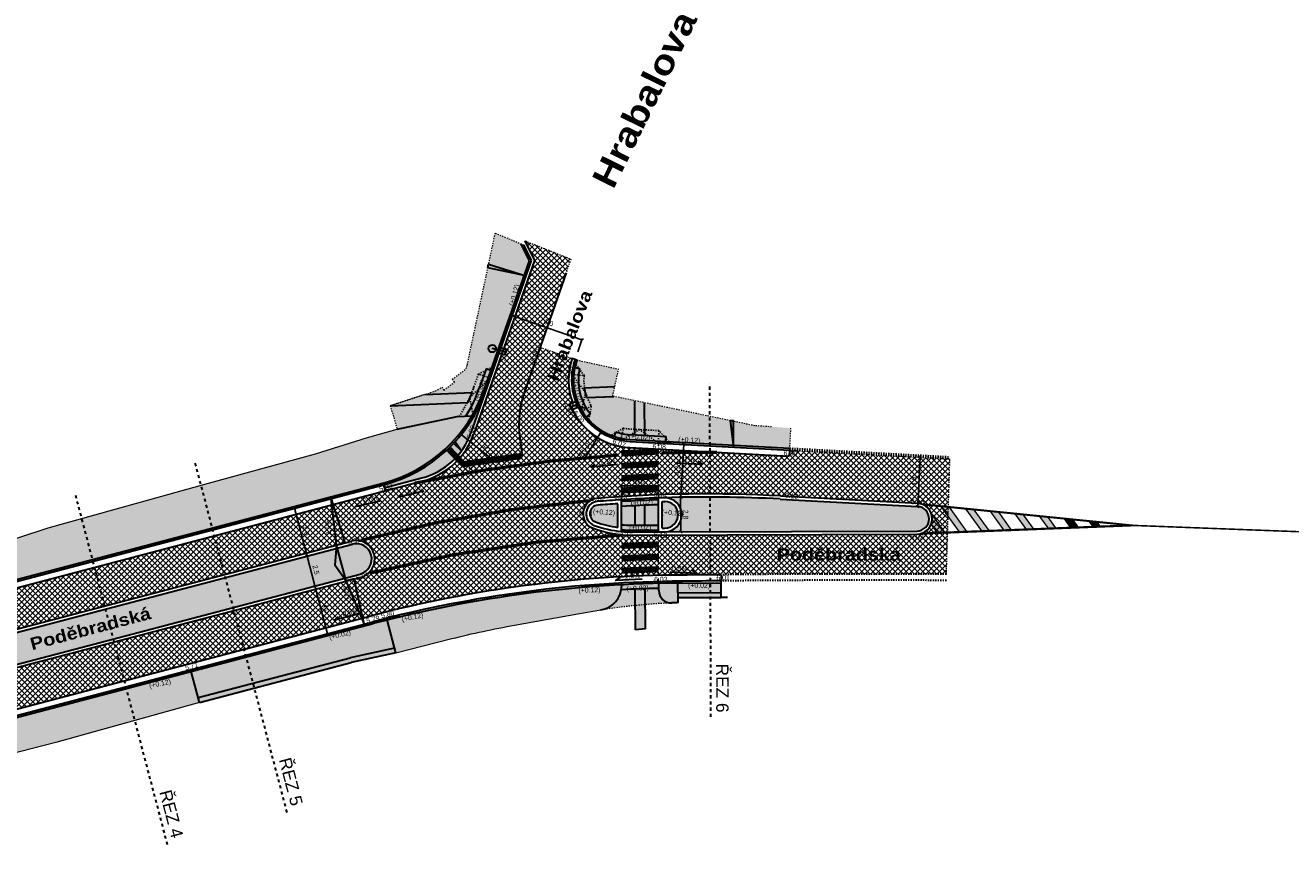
# Model space of a CAD drawing. Extents: x -698823 to -696424, y -1038555 to -1037403.
# Tile 34 of 42: x -696761 to -696659, y -1037953 to -1037887. Entities that reach past the tile are written whole.
import ezdxf
from ezdxf.enums import TextEntityAlignment as Align

# ---------------------------------------------------------------- set-up
doc = ezdxf.new("R2010")
doc.units = 0
for name, pattern in [('ČÁRKOVANÁ10-10', [0.2, 0.1, -0.1]), ('ČÁRKOVANÁ100-100', [2, 1, -1]), ('ČÁRKOVANÁ25-25', [0.5, 0.25, -0.25])]:
    doc.linetypes.add(name, pattern=pattern)
for name, color, linetype, lineweight in [('1-Koty 250', 7, 'Continuous', 25), ('1-Návrh', 1, 'Continuous', 30), ('1-návrh-parková obruba', 22, 'Continuous', 30), ('1-návrh-stávající obruby', 21, 'ČÁRKOVANÁ10-10', 30), ('1-návrh-varovný pás', 34, 'Continuous', 30), ('1-návrh-VP', 30, 'Continuous', 30), ('1-návrh-zakončení na stav', 1, 'ČÁRKOVANÁ10-10', 15), ('1-popis 250', 7, 'Continuous', 30), ('1-popis ulic', 7, 'Continuous', 25), ('1-rampy', 12, 'ČÁRKOVANÁ10-10', 25), ('1-VDZ', 150, 'Continuous', 30), ('1-vpusti', 24, 'Continuous', 30), ('1-řezy', 7, 'ČÁRKOVANÁ25-25', 30), ('1-šrafy-chodník', 41, 'Continuous', 5), ('1-šrafy-komunikace', 254, 'Continuous', 5), ('1-šrafy-ostrůvky', 251, 'Continuous', 5), ('1-šrafy-pojížděný pás', 53, 'Continuous', 5), ('1-šrafy-varovné pásy', 43, 'Continuous', 5), ('1-šrafy-vjezdy', 21, 'Continuous', 5), ('1-šrafy-zeleň', 71, 'Continuous', 5), ('2-výšky', 5, 'Continuous', 30)]:
    doc.layers.add(name, color=color, linetype=linetype, lineweight=lineweight)
doc.styles.add('arial', font='arial.ttf')
doc.styles.add('arial black', font='txt')
doc.linetypes.add('Kanalizace_splaskova_podz', pattern='A,0.7,-0.3,[102,cadkon.shx,S=0.1,R=0,X=0,Y=0.1],-0.1,[102,cadkon.shx,S=0.1,R=0,X=0.4,Y=0.1],0.6,-0.3', length=2)
doc.dimstyles.new('250', dxfattribs={"dimtxt": 0.4, "dimasz": 0.2, "dimexe": 0.09, "dimexo": 0, "dimgap": 0.2, "dimtad": 1, "dimdec": 1, "dimrnd": 0.01, "dimzin": 0, "dimdsep": 46, "dimtxsty": 'arial', "dimblk1": 'OBLIQUE', "dimblk2": 'OBLIQUE', "dimsah": 1, "dimcen": 0, "dimclrd": 256, "dimclre": 256, "dimclrt": 256, "dimazin": 0, "dimtfac": 1, "dimtdec": 1, "dimtofl": 0, "dimtmove": 0, "dimatfit": 3, "dimldrblk": 'OBLIQUE', "dimfxl": 1, "dimtolj": 1, "dimtzin": 0, "dimlwd": -1, "dimlwe": -1, "dimarcsym": 0})

# ---------------------------------------------------------------- blocks, each defined once
blk = doc.blocks.new('_OBLIQUE')
at = {"color": 0, "linetype": 'ByBlock'}
blk.add_line((-0.5, -0.5), (0.5, 0.5), dxfattribs=at)
blk = doc.blocks.new('*D109')
at = {"layer": '1-Koty 250'}
for p, q in [((-696737.94, -1037932.44), (-696737.85, -1037932.41)), ((-696736.92, -1037936.31), (-696737.94, -1037932.44)), ((-696736.92, -1037936.31), (-696736.83, -1037936.28))]:
    blk.add_line(p, q, dxfattribs=at)
at = {"layer": '1-Koty 250', "xscale": 0.2, "yscale": 0.2, "zscale": 0.2}
for p, rotation in [((-696737.94, -1037932.44), 104.7229750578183), ((-696736.92, -1037936.31), 284.7229750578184)]:
    blk.add_blockref('_OBLIQUE', p, dxfattribs=dict(at, rotation=rotation))
at = {"layer": '1-Koty 250', "insert": (-696737.04, -1037934.27), "char_height": 0.4, "attachment_point": 5, "rotation": 284.723, "style": 'arial'}
blk.add_mtext('\\A1;4.0', dxfattribs=at)
blk = doc.blocks.new('*D110')
at = {"layer": '1-Koty 250'}
for p, q in [((-696738.57, -1037930.02), (-696738.48, -1037930)), ((-696737.94, -1037932.44), (-696738.57, -1037930.02)), ((-696737.94, -1037932.44), (-696737.85, -1037932.41))]:
    blk.add_line(p, q, dxfattribs=at)
at = {"layer": '1-Koty 250', "xscale": 0.2, "yscale": 0.2, "zscale": 0.2}
for p, rotation in [((-696738.57, -1037930.02), 104.7229750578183), ((-696737.94, -1037932.44), 284.7229750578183)]:
    blk.add_blockref('_OBLIQUE', p, dxfattribs=dict(at, rotation=rotation))
at = {"layer": '1-Koty 250', "insert": (-696737.86, -1037931.13), "char_height": 0.4, "attachment_point": 5, "rotation": 284.723, "style": 'arial'}
blk.add_mtext('\\A1;2.5', dxfattribs=at)
blk = doc.blocks.new('*D111')
at = {"layer": '1-Koty 250'}
for p, q in [((-696739.59, -1037926.15), (-696739.5, -1037926.13)), ((-696738.57, -1037930.02), (-696739.59, -1037926.15)), ((-696738.57, -1037930.02), (-696738.48, -1037930))]:
    blk.add_line(p, q, dxfattribs=at)
at = {"layer": '1-Koty 250', "xscale": 0.2, "yscale": 0.2, "zscale": 0.2}
for p, rotation in [((-696739.59, -1037926.15), 104.7229750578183), ((-696738.57, -1037930.02), 284.7229750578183)]:
    blk.add_blockref('_OBLIQUE', p, dxfattribs=dict(at, rotation=rotation))
at = {"layer": '1-Koty 250', "insert": (-696738.69, -1037927.98), "char_height": 0.4, "attachment_point": 5, "rotation": 284.723, "style": 'arial'}
blk.add_mtext('\\A1;4.0', dxfattribs=at)
blk = doc.blocks.new('*D123')
at = {"layer": '1-Koty 250'}
for p, q in [((-696708.39, -1037925.26), (-696708.24, -1037925.26)), ((-696708.32, -1037928.06), (-696708.33, -1037925.26)), ((-696710.08, -1037928.07), (-696708.23, -1037928.06))]:
    blk.add_line(p, q, dxfattribs=at)
at = {"layer": '1-Koty 250', "xscale": 0.2, "yscale": 0.2, "zscale": 0.2}
for p, rotation in [((-696708.33, -1037925.26), 90.19717425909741), ((-696708.32, -1037928.06), 270.1971742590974)]:
    blk.add_blockref('_OBLIQUE', p, dxfattribs=dict(at, rotation=rotation))
at = {"layer": '1-Koty 250', "insert": (-696707.92, -1037926.66), "char_height": 0.4, "attachment_point": 5, "rotation": 270.1972, "style": 'arial'}
blk.add_mtext('\\A1;2.8', dxfattribs=at)
blk = doc.blocks.new('*D124')
at = {"layer": '1-Koty 250'}
for p, q in [((-696689.14, -1037926), (-696688.93, -1037922)), ((-696688.95, -1037922), (-696688.84, -1037922.01)), ((-696689.16, -1037926), (-696689.05, -1037926))]:
    blk.add_line(p, q, dxfattribs=at)
at = {"layer": '1-Koty 250', "xscale": 0.2, "yscale": 0.2, "zscale": 0.2}
for p, rotation in [((-696688.93, -1037922), 86.92060059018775), ((-696689.14, -1037926), 266.9206005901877)]:
    blk.add_blockref('_OBLIQUE', p, dxfattribs=dict(at, rotation=rotation))
at = {"layer": '1-Koty 250', "insert": (-696689.44, -1037923.98), "char_height": 0.4, "attachment_point": 5, "rotation": 86.9206, "style": 'arial'}
blk.add_mtext('\\A1;4.0', dxfattribs=at)
blk = doc.blocks.new('*D125')
at = {"layer": '1-Koty 250'}
for p, q in [((-696708.31, -1037925.26), (-696708.08, -1037920.97)), ((-696708.1, -1037920.97), (-696707.99, -1037920.98)), ((-696708.33, -1037925.26), (-696708.22, -1037925.27))]:
    blk.add_line(p, q, dxfattribs=at)
at = {"layer": '1-Koty 250', "xscale": 0.2, "yscale": 0.2, "zscale": 0.2}
for p, rotation in [((-696708.08, -1037920.97), 86.92060059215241), ((-696708.31, -1037925.26), 266.9206005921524)]:
    blk.add_blockref('_OBLIQUE', p, dxfattribs=dict(at, rotation=rotation))
at = {"layer": '1-Koty 250', "insert": (-696708.6, -1037923.1), "char_height": 0.4, "attachment_point": 5, "rotation": 86.9206, "style": 'arial'}
blk.add_mtext('\\A1;4.3', dxfattribs=at)
blk = doc.blocks.new('*D126')
at = {"layer": '1-Koty 250'}
for p, q in [((-696713.12, -1037926.7), (-696713.13, -1037924.25)), ((-696710.13, -1037924.33), (-696713.13, -1037924.34)), ((-696710.12, -1037926.69), (-696710.13, -1037924.24))]:
    blk.add_line(p, q, dxfattribs=at)
at = {"layer": '1-Koty 250', "xscale": 0.2, "yscale": 0.2, "zscale": 0.2}
for p, rotation in [((-696713.13, -1037924.34), 180.1971742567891), ((-696710.13, -1037924.33), 0.19717425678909)]:
    blk.add_blockref('_OBLIQUE', p, dxfattribs=dict(at, rotation=rotation))
at = {"layer": '1-Koty 250', "insert": (-696711.63, -1037923.94), "char_height": 0.4, "attachment_point": 5, "rotation": 0.1972, "style": 'arial'}
blk.add_mtext('\\A1;3.0', dxfattribs=at)
blk = doc.blocks.new('*D127')
at = {"layer": '1-Koty 250'}
for p, q in [((-696722.33, -1037911.5), (-696721.96, -1037910.44)), ((-696721.99, -1037910.53), (-696716.32, -1037912.5)), ((-696716.66, -1037913.48), (-696716.29, -1037912.42))]:
    blk.add_line(p, q, dxfattribs=at)
at = {"layer": '1-Koty 250', "xscale": 0.2, "yscale": 0.2, "zscale": 0.2}
for p, rotation in [((-696721.99, -1037910.53), 160.7504741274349), ((-696716.32, -1037912.5), 340.7504741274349)]:
    blk.add_blockref('_OBLIQUE', p, dxfattribs=dict(at, rotation=rotation))
at = {"layer": '1-Koty 250', "insert": (-696719.02, -1037911.13), "char_height": 0.4, "attachment_point": 5, "rotation": 340.7505, "style": 'arial'}
blk.add_mtext('\\A1;6.0', dxfattribs=at)
blk = doc.blocks.new('*D128')
at = {"layer": '1-Koty 250'}
blk.add_line((-696716.18, -1037922.25), (-696714.79, -1037920), dxfattribs=at)
at = {"layer": '1-Koty 250', "xscale": 0.2, "yscale": 0.2, "zscale": 0.2, "rotation": 58.27495327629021}
blk.add_blockref('_OBLIQUE', (-696714.79, -1037920), dxfattribs=at)
at = {"layer": '1-Koty 250', "insert": (-696716.13, -1037921.4), "char_height": 0.4, "attachment_point": 5, "rotation": 58.275, "style": 'arial'}
blk.add_mtext('\\A1;R5.0', dxfattribs=at)
blk = doc.blocks.new('*D129')
at = {"layer": '1-Koty 250'}
blk.add_line((-696725.04, -1037923.63), (-696726.42, -1037922.3), dxfattribs=at)
at = {"layer": '1-Koty 250', "xscale": 0.2, "yscale": 0.2, "zscale": 0.2, "rotation": 136.0272678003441}
blk.add_blockref('_OBLIQUE', (-696726.42, -1037922.3), dxfattribs=at)
at = {"layer": '1-Koty 250', "insert": (-696725.31, -1037922.82), "char_height": 0.4, "attachment_point": 5, "rotation": 316.0273, "style": 'arial'}
blk.add_mtext('\\A1;R6.0', dxfattribs=at)
blk = doc.blocks.new('*D130')
at = {"layer": '1-Koty 250'}
blk.add_line((-696723.25, -1037922.48), (-696726.1, -1037920.18), dxfattribs=at)
at = {"layer": '1-Koty 250', "xscale": 0.2, "yscale": 0.2, "zscale": 0.2, "rotation": 141.1394990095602}
blk.add_blockref('_OBLIQUE', (-696726.1, -1037920.18), dxfattribs=at)
at = {"layer": '1-Koty 250', "insert": (-696723.7, -1037921.59), "char_height": 0.4, "attachment_point": 5, "rotation": 321.1395, "style": 'arial'}
blk.add_mtext('\\A1;R12.0', dxfattribs=at)
blk = doc.blocks.new('vpusť')
blk.add_line((-0.25, 0), (0.25, 0))
blk.add_lwpolyline([(-0.25, 0.25), (0.25, 0.25), (0.25, -0.25), (-0.25, -0.25)], close=True)

msp = doc.modelspace()

# ---------------------------------------------------------------- hatches: boundary and pattern name
at = {"layer": '1-VDZ'}
for points in [[(-696686.564, -1037926.069), (-696687.229, -1037926.002), (-696685.75, -1037928.05), (-696685.15, -1037928.027)], [(-696688.03, -1037926.601, -0.1714295), (-696688.045, -1037927.434), (-696687.55, -1037928.119), (-696686.95, -1037928.096)], [(-696684.569, -1037926.269), (-696685.234, -1037926.203), (-696683.95, -1037927.981), (-696683.35, -1037927.957)], [(-696682.573, -1037926.47), (-696683.239, -1037926.403), (-696682.149, -1037927.911), (-696681.549, -1037927.888)], [(-696680.578, -1037926.671), (-696681.243, -1037926.604), (-696680.349, -1037927.842), (-696679.749, -1037927.819)], [(-696678.583, -1037926.872), (-696679.248, -1037926.805), (-696678.549, -1037927.772), (-696677.949, -1037927.749)], [(-696676.588, -1037927.072), (-696677.253, -1037927.005), (-696676.749, -1037927.703), (-696676.149, -1037927.68)], [(-696674.592, -1037927.273), (-696675.257, -1037927.206), (-696674.948, -1037927.634), (-696674.348, -1037927.611)]]:
    msp.add_hatch(color=256, dxfattribs=at).paths.add_polyline_path(points)
at = {"layer": '1-šrafy-chodník'}
for points in [[(-696724.63, -1037916.429), (-696724.083, -1037914.861), (-696723.705, -1037914.993), (-696720.602, -1037906.105), (-696721.268, -1037904.724), (-696723.34, -1037903.87), (-696725.6, -1037914.53), (-696725.7, -1037914.86), (-696726.816, -1037915.704), (-696726.64, -1037915.94), (-696727.5, -1037916.58), (-696727.67, -1037916.351), (-696727.83, -1037916.47), (-696728.18, -1037916.65), (-696729.038, -1037916.932), (-696725.185, -1037916.77, -0.0202492), (-696725.552, -1037917.586), (-696731.838, -1037917.85), (-696731.292, -1037919.739), (-696726.43, -1037918.724), (-696725.713, -1037918.694, 0.0549704)], [(-696712.052, -1037917.441), (-696713.737, -1037917.09), (-696715.945, -1037917.182, -0.050721), (-696716.157, -1037916.39), (-696713.661, -1037916.286), (-696713.357, -1037914.878), (-696716.737, -1037914.148, 0.032749), (-696716.907, -1037914.759), (-696716.515, -1037914.841, 0.2227385), (-696715.642, -1037918.516), (-696715.955, -1037918.765, 0.1452919), (-696713.693, -1037920.347), (-696713.567, -1037919.968, 0.067175), (-696712.397, -1037920.19), (-696712.043, -1037920.209)], [(-696699.431, -1037919.652), (-696702.33, -1037919.47), (-696711.252, -1037917.608), (-696711.243, -1037920.252), (-696709.512, -1037920.346), (-696709.533, -1037920.745), (-696699.52, -1037921.298)], [(-696712.023, -1037925.947, 0.0025164), (-696713.123, -1037926.012), (-696713.118, -1037927.481, 0.0262521), (-696712.232, -1037927.525), (-696712.018, -1037927.524)], [(-696710.123, -1037925.862, 0.0025144), (-696711.223, -1037925.907), (-696711.218, -1037927.521), (-696710.118, -1037927.517)], [(-696712, -1037932.697, 0.002848), (-696713.132, -1037932.751, -0.3219632), (-696714.803, -1037934.38, -0.0125281), (-696711.995, -1037934.028)], [(-696710.099, -1037932.817), (-696710.1, -1037932.636, 0.0027661), (-696711.2, -1037932.667), (-696711.196, -1037933.954, -0.0095108), (-696709.052, -1037933.812, -0.4271122)]]:
    msp.add_hatch(color=256, dxfattribs=at).paths.add_polyline_path(points)
at = {"layer": '1-šrafy-komunikace'}
h = msp.add_hatch(dxfattribs=at)
h.set_pattern_fill('ANSI37', color=256, scale=0.1, style=0)
h.paths.add_polyline_path([(-696712.454, -1037921.239, -0.2721555), (-696717.101, -1037918.16), (-696717.119, -1037918.167), (-696717.309, -1037917.705), (-696717.068, -1037917.606, -0.1762815), (-696717.115, -1037914.016), (-696719.707, -1037913.11), (-696717.219, -1037905.974), (-696720.935, -1037904.494), (-696720.169, -1037906.081), (-696722.656, -1037913.201), (-696722.419, -1037913.284), (-696722.585, -1037913.756), (-696722.821, -1037913.673), (-696725.071, -1037920.116, -0.2494555), (-696729.211, -1037923.941), (-696732.264, -1037924.744), (-696734.971, -1037928.815, -0.9999902), (-696734.208, -1037931.717), (-696733.382, -1037934.86, -0.0634658), (-696708.187, -1037931.561), (-696712.229, -1037928.325, -0.0878771), (-696715.408, -1037927.773, -0.8059825), (-696715.084, -1037925.352)])
h = msp.add_hatch(dxfattribs=at)
h.set_pattern_fill('ANSI37', color=256, scale=0.1, style=0)
h.paths.add_polyline_path([(-696686.534, -1037922.133), (-696699.527, -1037921.434), (-696699.554, -1037921.933), (-696712.454, -1037921.239), (-696715.084, -1037925.352, -0.0336775), (-696700.251, -1037925.15), (-696689.149, -1037925.747, -0.9718076), (-696689.212, -1037928.245), (-696686.815, -1037931.493)])
h = msp.add_hatch(dxfattribs=at)
h.set_pattern_fill('ANSI37', color=256, scale=0.1, style=0)
h.paths.add_polyline_path([(-696778.379, -1037940.222), (-696734.971, -1037928.815), (-696732.264, -1037924.744), (-696775.586, -1037936.127, -0.0151295), (-696775.821, -1037936.182), (-696789.36, -1037939.305, -0.093337), (-696791.591, -1037940.206), (-696791.484, -1037940.913), (-696797.464, -1037943.149), (-696797.293, -1037944.381, -0.3171583), (-696795.037, -1037945.66), (-696794.824, -1037946.112, -0.5109125), (-696795.411, -1037947.176), (-696799.764, -1037950.819), (-696789.455, -1037949.745, 0.0027471), (-696788.705, -1037949.587, -0.0311387), (-696788.613, -1037949.573), (-696780.848, -1037948.391, -0.102236), (-696776.316, -1037946.142), (-696733.382, -1037934.86), (-696734.208, -1037931.717), (-696777.616, -1037943.123, -1)])
h = msp.add_hatch(dxfattribs=at)
h.set_pattern_fill('ANSI37', color=256, scale=0.1, style=0)
edge = h.paths.add_edge_path()
edge.add_line((-696689.212, -1037928.245), (-696712.229, -1037928.325))
edge.add_line((-696712.229, -1037928.325), (-696708.187, -1037931.561))
edge.add_arc((-696693.414, -1039231.977), 1300.5, 90.512865, 90.650857, ccw=False)
edge.add_arc((-696693.414, -1039231.977), 1300.5, 89.709273, 90.512865, ccw=False)
edge.add_line((-696686.815, -1037931.494), (-696689.212, -1037928.245))
at = {"layer": '1-šrafy-ostrůvky'}
for points in [[(-696713.424, -1037925.781, 0.0036929), (-696715.04, -1037925.9, 0.8059825), (-696715.221, -1037927.256, 0.0535309), (-696713.417, -1037927.698)], [(-696709.655, -1037925.596, 0.000386), (-696709.824, -1037925.602), (-696709.817, -1037927.766), (-696709.617, -1037927.766, 1.0269114)]]:
    msp.add_hatch(color=256, dxfattribs=at).paths.add_polyline_path(points)
at = {"layer": '1-šrafy-pojížděný pás'}
for points in [[(-696725.307, -1037920.034), (-696724.213, -1037916.901), (-696724.111, -1037916.61, -0.2494555), (-696732.391, -1037924.26), (-696732.327, -1037924.502), (-696729.274, -1037923.699, 0.2494555)], [(-696734.272, -1037931.475, 1), (-696734.907, -1037929.057), (-696773.479, -1037939.193, -1), (-696772.844, -1037941.611)]]:
    msp.add_hatch(color=256, dxfattribs=at).paths.add_polyline_path(points)
h = msp.add_hatch(color=256, dxfattribs=at)
edge = h.paths.add_edge_path()
edge.add_line((-696689.162, -1037925.997), (-696700.264, -1037925.4))
edge.add_arc((-696706.173, -1038035.241), 110, 86.9206, 91.79841)
edge.add_arc((-696709.623, -1037926.683), 1.388, -84.98789, 90.09612, ccw=False)
edge.add_line((-696709.502, -1037928.065), (-696689.213, -1037927.995))
edge.add_arc((-696689.216, -1037926.995), 1, 270.19717, 446.9206)
at = {"layer": '1-šrafy-varovné pásy'}
for points in [[(-696724.253, -1037916.561), (-696723.705, -1037914.993), (-696724.083, -1037914.861), (-696724.63, -1037916.429, -0.0549704), (-696725.713, -1037918.694), (-696725.233, -1037918.673, 0.0492549)], [(-696716.515, -1037914.841), (-696716.907, -1037914.759, 0.2227385), (-696715.955, -1037918.765), (-696715.642, -1037918.516, -0.2227385)], [(-696725.185, -1037916.77), (-696729.038, -1037916.932), (-696731.838, -1037917.85), (-696725.552, -1037917.586, 0.0202492)], [(-696713.661, -1037916.286), (-696716.157, -1037916.39, 0.050721), (-696715.945, -1037917.182), (-696713.737, -1037917.09), (-696713.83, -1037917.07)], [(-696711.252, -1037917.608), (-696712.052, -1037917.441), (-696712.043, -1037920.209), (-696711.243, -1037920.252)], [(-696709.512, -1037920.346), (-696712.397, -1037920.19, -0.067175), (-696713.567, -1037919.968), (-696713.693, -1037920.347, 0.067175), (-696712.419, -1037920.59), (-696709.533, -1037920.745)], [(-696710.123, -1037925.862), (-696710.125, -1037925.462, 0.0068351), (-696713.124, -1037925.611), (-696713.123, -1037926.012, -0.0068601)], [(-696711.223, -1037925.907, 0.0018293), (-696712.023, -1037925.947), (-696712.018, -1037927.524), (-696711.218, -1037927.521)], [(-696710.118, -1037927.517), (-696712.232, -1037927.525, -0.0262521), (-696713.118, -1037927.481), (-696713.116, -1037927.883, 0.025061), (-696712.231, -1037927.925), (-696710.116, -1037927.917)], [(-696710.101, -1037932.236, 0.0075161), (-696713.101, -1037932.349), (-696713.101, -1037932.396, -0.044693), (-696713.132, -1037932.751, -0.0076265), (-696710.1, -1037932.636)], [(-696711.2, -1037932.667, 0.0020123), (-696712, -1037932.697), (-696711.995, -1037934.028, -0.0035559), (-696711.196, -1037933.954)], [(-696705.047, -1037932.978), (-696708.547, -1037932.99), (-696708.545, -1037933.39), (-696705.045, -1037933.378)], [(-696711.196, -1037933.954, 0.0035559), (-696711.995, -1037934.028), (-696711.989, -1037935.996), (-696711.189, -1037935.919)], [(-696735.002, -1037938.639), (-696731.384, -1037937.858), (-696731.486, -1037937.471), (-696735.095, -1037938.25), (-696747.391, -1037941.481), (-696747.29, -1037941.868)]]:
    msp.add_hatch(color=256, dxfattribs=at).paths.add_polyline_path(points)
at = {"layer": '1-šrafy-vjezdy'}
for points in [[(-696705.049, -1037932.2), (-696708.184, -1037932.211, 0.0009144), (-696708.549, -1037932.213), (-696708.547, -1037932.99), (-696705.047, -1037932.978)], [(-696732.083, -1037935.198, 0.0029304), (-696733.217, -1037935.489), (-696747.949, -1037939.36), (-696747.391, -1037941.481), (-696735.095, -1037938.25), (-696731.486, -1037937.471)]]:
    msp.add_hatch(color=256, dxfattribs=at).paths.add_polyline_path(points)
at = {"layer": '1-šrafy-zeleň'}
for points in [[(-696732.429, -1037924.115, 0.1977706), (-696725.233, -1037918.673), (-696726.43, -1037918.724), (-696731.292, -1037919.739), (-696733.68, -1037920.43), (-696737.89, -1037921.73), (-696746.55, -1037924.11), (-696759.53, -1037927.73), (-696764.15, -1037929.249), (-696764.332, -1037929.298), (-696763.545, -1037932.291)], [(-696713.101, -1037932.396), (-696713.101, -1037932.349, 0.048171), (-696732.083, -1037935.198), (-696731.384, -1037937.858), (-696729.185, -1037937.3), (-696726.86, -1037936.71, -0.0191889), (-696721.77, -1037935.624), (-696716.65, -1037934.69), (-696714.803, -1037934.38, 0.3720092)], [(-696708.549, -1037932.213, 0.0038862), (-696710.101, -1037932.236), (-696710.099, -1037932.817, 0.4271123), (-696709.052, -1037933.812, -0.0022517), (-696708.544, -1037933.79)], [(-696758.91, -1037945.13), (-696747.29, -1037941.868), (-696747.949, -1037939.36), (-696767.848, -1037944.589), (-696767.178, -1037947.141), (-696763.92, -1037946.41)]]:
    msp.add_hatch(color=256, dxfattribs=at).paths.add_polyline_path(points)

# ---------------------------------------------------------------- linework, layer by layer
at = {"layer": '1-Návrh'}
for p, q in [((-696721.268, -1037904.724), (-696720.602, -1037906.105)), ((-696721.06, -1037904.81), (-696720.44, -1037906.096)), ((-696720.602, -1037906.105), (-696724.253, -1037916.561)), ((-696720.44, -1037906.096), (-696724.213, -1037916.901)), ((-696723.432, -1037914.665), (-696723.574, -1037914.615)), ((-696716.953, -1037914.329), (-696716.809, -1037914.371)), ((-696716.737, -1037914.148), (-696716.879, -1037914.098)), ((-696723.762, -1037915.609), (-696723.903, -1037915.559)), ((-696716.99, -1037915.324), (-696717.139, -1037915.311)), ((-696725.233, -1037918.673), (-696725.104, -1037918.75)), ((-696716.283, -1037918.297), (-696716.411, -1037918.376)), ((-696725.647, -1037919.589), (-696725.767, -1037919.498)), ((-696715.803, -1037919.17), (-696715.693, -1037919.067)), ((-696714.126, -1037920.343), (-696714.067, -1037920.205)), ((-696713.142, -1037920.496), (-696713.172, -1037920.643)), ((-696712.427, -1037920.74), (-696699.527, -1037921.434)), ((-696712.419, -1037920.59), (-696699.519, -1037921.284)), ((-696710.141, -1037920.863), (-696710.133, -1037920.713)), ((-696709.142, -1037920.916), (-696709.134, -1037920.766)), ((-696699.519, -1037921.284), (-696699.528, -1037921.433)), ((-696773.839, -1037934.996), (-696732.429, -1037924.115)), ((-696773.8, -1037935.141), (-696732.391, -1037924.26)), ((-696713.417, -1037927.698), (-696713.424, -1037925.781)), ((-696713.116, -1037928.034), (-696713.125, -1037925.461)), ((-696710.116, -1037928.067), (-696710.125, -1037925.312)), ((-696709.824, -1037925.602), (-696709.624, -1037925.595)), ((-696709.817, -1037927.766), (-696709.824, -1037925.602)), ((-696712.231, -1037927.925), (-696710.116, -1037927.917)), ((-696709.817, -1037927.766), (-696709.617, -1037927.766)), ((-696712.23, -1037928.075), (-696710.116, -1037928.067)), ((-696710.116, -1037928.067), (-696709.616, -1037928.066)), ((-696714.107, -1037932.257), (-696714.098, -1037932.406)), ((-696713.101, -1037932.349), (-696713.109, -1037932.199)), ((-696708.184, -1037932.211), (-696705.049, -1037932.2)), ((-696732.083, -1037935.198), (-696732.122, -1037935.053)), ((-696731.15, -1037934.815), (-696731.115, -1037934.961)), ((-696776.189, -1037946.625), (-696733.255, -1037935.344)), ((-696776.151, -1037946.771), (-696733.217, -1037935.489)), ((-696747.949, -1037939.36), (-696747.987, -1037939.215)), ((-696748.916, -1037939.614), (-696748.954, -1037939.469))]:
    msp.add_line(p, q, dxfattribs=at)
for centre, radius, start, end in [((-696712.158, -1037915.747), 5, 160.75047, 266.9206), ((-696712.158, -1037915.747), 4.85, 160.75047, 266.9206), ((-696735.44, -1037912.654), 11.85, 284.72298, 340.75047), ((-696735.44, -1037912.654), 12, 284.72298, 340.75047), ((-696714.983, -1037926.597), 1, 94.636, 250.10883), ((-696714.983, -1037926.597), 0.7, 94.636, 250.10883), ((-696706.173, -1038035.241), 110, 93.62345, 94.636), ((-696706.173, -1038035.241), 109.7, 93.78966, 94.636), ((-696706.173, -1038035.241), 110, 92.05897, 93.62345), ((-696706.173, -1038035.241), 109.85, 92.06151, 93.62798), ((-696706.173, -1038035.241), 110, 91.79841, 92.05897), ((-696709.621, -1037926.68), 1.385, 270.19717, 90.19717), ((-696709.621, -1037926.68), 1.085, 270.19717, 90.19717), ((-696712.261, -1037919.075), 9, 250.10883, 264.55085), ((-696712.261, -1037919.075), 8.7, 250.10883, 262.36551), ((-696712.261, -1037919.075), 9, 264.55085, 270.19717), ((-696712.261, -1037919.075), 8.85, 264.55085, 270.19717), ((-696707.841, -1038032.06), 100, 90.19717, 104.72298), ((-696693.414, -1039231.977), 1300, 90.512865, 90.651031), ((-696707.841, -1038032.06), 99.85, 90.19717, 104.72298)]:
    msp.add_arc(centre, radius, start, end, dxfattribs=at)
at = {"layer": '1-návrh-parková obruba'}
for p, q in [((-696731.292, -1037919.739), (-696726.43, -1037918.724)), ((-696726.43, -1037918.724), (-696725.233, -1037918.673)), ((-696705.045, -1037933.382), (-696705.05, -1037932.041)), ((-696713.101, -1037932.396), (-696713.101, -1037932.349)), ((-696710.099, -1037932.817), (-696710.101, -1037932.233)), ((-696708.544, -1037933.79), (-696708.549, -1037932.213)), ((-696704.55, -1037933.38), (-696705.045, -1037933.382)), ((-696731.384, -1037937.858), (-696732.083, -1037935.198)), ((-696747.29, -1037941.868), (-696747.949, -1037939.36))]:
    msp.add_line(p, q, dxfattribs=at)
for centre, radius, start, end in [((-696715.101, -1037932.402), 2, 278.57451, 0.19717), ((-696709.099, -1037932.813), 1, 180.19717, 272.70885), ((-696706.383, -1037990.218), 56.469, 92.19279, 92.70885)]:
    msp.add_arc(centre, radius, start, end, dxfattribs=at)
at = {"layer": '1-návrh-stávající obruby'}
for p, q in [((-696699.527, -1037921.434), (-696686.535, -1037922.133)), ((-696699.519, -1037921.284), (-696686.53, -1037921.983))]:
    msp.add_line(p, q, dxfattribs=at)
for radius in [1300.5, 1300]:
    msp.add_arc((-696693.414, -1039231.977), radius, 89.709273, 90.512865, dxfattribs=at)
at = {"layer": '1-návrh-varovný pás'}
for p, q in [((-696724.083, -1037914.861), (-696724.63, -1037916.429)), ((-696723.705, -1037914.993), (-696724.083, -1037914.861)), ((-696716.907, -1037914.759), (-696716.515, -1037914.841)), ((-696729.038, -1037916.932), (-696725.185, -1037916.77)), ((-696716.157, -1037916.39), (-696713.661, -1037916.286)), ((-696731.838, -1037917.85), (-696725.552, -1037917.586)), ((-696715.945, -1037917.182), (-696713.731, -1037917.089)), ((-696712.043, -1037920.209), (-696712.052, -1037917.441)), ((-696711.243, -1037920.252), (-696711.252, -1037917.608)), ((-696715.955, -1037918.765), (-696715.642, -1037918.516)), ((-696713.693, -1037920.347), (-696713.567, -1037919.968)), ((-696712.397, -1037920.19), (-696709.512, -1037920.346)), ((-696709.533, -1037920.745), (-696709.512, -1037920.346)), ((-696712.018, -1037927.524), (-696712.023, -1037925.947)), ((-696711.218, -1037927.521), (-696711.223, -1037925.907)), ((-696712.232, -1037927.525), (-696710.118, -1037927.517)), ((-696711.989, -1037935.996), (-696712, -1037932.697)), ((-696711.189, -1037935.919), (-696711.2, -1037932.667)), ((-696708.547, -1037932.99), (-696705.047, -1037932.978)), ((-696708.545, -1037933.39), (-696705.045, -1037933.378)), ((-696711.189, -1037935.919), (-696711.989, -1037935.996)), ((-696747.391, -1037941.481), (-696735.095, -1037938.25)), ((-696731.486, -1037937.471), (-696735.095, -1037938.25)), ((-696731.384, -1037937.858), (-696735.002, -1037938.639)), ((-696747.29, -1037941.868), (-696735.002, -1037938.639))]:
    msp.add_line(p, q, dxfattribs=at)
for centre, radius, start, end in [((-696712.158, -1037915.747), 4.45, 168.2533, 218.48127), ((-696735.44, -1037912.654), 11.45, 328.16486, 340.75047), ((-696735.44, -1037912.654), 11.05, 333.49188, 338.13202), ((-696712.158, -1037915.747), 4.05, 189.14502, 200.75947), ((-696712.158, -1037915.747), 4.45, 251.54832, 266.9206), ((-696706.173, -1038035.241), 109.45, 92.06833, 93.64053), ((-696712.261, -1037919.075), 8.45, 264.18202, 270.19717), ((-696707.841, -1038032.06), 99.45, 91.30182, 93.04964)]:
    msp.add_arc(centre, radius, start, end, dxfattribs=at)
at = {"layer": '1-návrh-VP'}
for p, q in [((-696720.935, -1037904.494), (-696720.169, -1037906.081)), ((-696720.169, -1037906.081), (-696725.071, -1037920.116)), ((-696716.879, -1037914.098), (-696717.115, -1037914.016)), ((-696724.213, -1037916.901), (-696725.307, -1037920.034)), ((-696712.454, -1037921.239), (-696699.554, -1037921.933)), ((-696699.527, -1037921.434), (-696699.554, -1037921.933)), ((-696775.586, -1037936.127), (-696729.211, -1037923.941)), ((-696732.327, -1037924.502), (-696729.274, -1037923.699)), ((-696732.391, -1037924.26), (-696732.264, -1037924.744)), ((-696700.264, -1037925.4), (-696689.162, -1037925.997)), ((-696700.251, -1037925.15), (-696689.149, -1037925.747)), ((-696709.502, -1037928.065), (-696689.213, -1037927.995)), ((-696778.379, -1037940.222), (-696734.971, -1037928.815)), ((-696778.315, -1037940.464), (-696734.907, -1037929.057)), ((-696712.229, -1037928.325), (-696689.212, -1037928.245)), ((-696777.68, -1037942.881), (-696734.272, -1037931.475)), ((-696777.616, -1037943.123), (-696734.208, -1037931.717)), ((-696705.052, -1037931.529), (-696705.05, -1037932.05)), ((-696776.316, -1037946.142), (-696733.382, -1037934.86))]:
    msp.add_line(p, q, dxfattribs=at)
for centre, radius, start, end in [((-696712.158, -1037915.747), 5.25, 160.75047, 200.74035), ((-696712.158, -1037915.747), 5.5, 206.02212, 266.9206), ((-696730.735, -1037918.138), 5.75, 284.72298, 340.75047), ((-696730.735, -1037918.138), 6, 284.72298, 340.75047), ((-696714.983, -1037926.597), 1.25, 94.636, 250.10883), ((-696706.173, -1038035.241), 110.25, 86.9206, 94.636), ((-696706.173, -1038035.241), 110, 86.9206, 91.79841), ((-696689.216, -1037926.995), 1, 270.19717, 86.9206), ((-696689.216, -1037926.995), 1.25, 270.19717, 86.9206), ((-696712.261, -1037919.075), 9.25, 250.10883, 270.19717), ((-696734.589, -1037930.266), 1.5, 284.72298, 104.72298), ((-696734.589, -1037930.266), 1.25, 284.72298, 104.72298), ((-696707.841, -1038032.06), 100.5, 90.19717, 104.72298), ((-696693.414, -1039231.977), 1300.5, 90.512865, 90.651031)]:
    msp.add_arc(centre, radius, start, end, dxfattribs=at)
at = {"layer": '1-návrh-zakončení na stav'}
for p, q in [((-696716.737, -1037914.148), (-696713.357, -1037914.878)), ((-696731.838, -1037917.85), (-696731.292, -1037919.739)), ((-696699.431, -1037919.652), (-696699.519, -1037921.284)), ((-696686.815, -1037931.494), (-696686.534, -1037922.133))]:
    msp.add_line(p, q, dxfattribs=at)
for points in [[(-696731.838, -1037917.85), (-696728.18, -1037916.65), (-696727.83, -1037916.47), (-696727.67, -1037916.351), (-696727.5, -1037916.58), (-696726.64, -1037915.94), (-696726.816, -1037915.704), (-696725.7, -1037914.86), (-696725.6, -1037914.53), (-696723.34, -1037903.87), (-696721.06, -1037904.81)], [(-696720.935, -1037904.494), (-696717.219, -1037905.974), (-696719.707, -1037913.11), (-696717.115, -1037914.016)], [(-696700.967, -1037919.556), (-696702.33, -1037919.47), (-696713.83, -1037917.07), (-696713.357, -1037914.878)], [(-696729.038, -1037916.932), (-696731.838, -1037917.85)]]:
    msp.add_lwpolyline(points, dxfattribs=at)
msp.add_arc((-696706.383, -1037990.218), 56.469, 92.70885, 98.57452, dxfattribs=at)
at = {"layer": '1-rampy'}
for p, q in [((-696724.706, -1037915.279), (-696725.157, -1037916.572)), ((-696712.373, -1037919.741), (-696710.087, -1037919.864)), ((-696732.122, -1037935.053), (-696731.133, -1037934.888)), ((-696731.133, -1037934.888), (-696732.083, -1037935.198))]:
    msp.add_line(p, q, dxfattribs=at)
for points in [[(-696725.104, -1037918.75), (-696725.414, -1037917.18), (-696723.762, -1037915.609), (-696724.706, -1037915.279), (-696723.432, -1037914.665)], [(-696723.903, -1037915.559), (-696723.503, -1037914.64), (-696723.762, -1037915.609)], [(-696715.803, -1037919.17), (-696715.56, -1037917.85), (-696716.411, -1037918.376), (-696716.021, -1037916.785), (-696717.139, -1037915.311), (-696716.143, -1037915.398), (-696716.959, -1037914.327)], [(-696717.13, -1037915.311), (-696716.881, -1037914.35), (-696716.99, -1037915.324)], [(-696725.104, -1037918.75), (-696725.707, -1037919.544), (-696725.233, -1037918.673)], [(-696716.411, -1037918.376), (-696715.748, -1037919.119), (-696716.283, -1037918.297)], [(-696709.142, -1037920.916), (-696710.087, -1037919.864), (-696710.141, -1037920.859), (-696711.644, -1037919.78), (-696713.172, -1037920.643), (-696712.969, -1037919.664), (-696714.126, -1037920.343)], [(-696713.172, -1037920.643), (-696714.097, -1037920.274), (-696713.142, -1037920.496)], [(-696710.133, -1037920.714), (-696709.141, -1037920.859), (-696710.14, -1037920.859)], [(-696713.109, -1037932.199), (-696714.103, -1037932.332), (-696713.101, -1037932.349)], [(-696747.949, -1037939.36), (-696748.935, -1037939.541), (-696747.987, -1037939.215)]]:
    msp.add_lwpolyline(points, dxfattribs=at)
for centre, radius, start, end in [((-696712.158, -1037915.747), 4, 175.00488, 211.72969), ((-696735.44, -1037912.654), 11, 326.55388, 340.75047), ((-696712.158, -1037915.747), 4, 258.2999, 266.9206)]:
    msp.add_arc(centre, radius, start, end, dxfattribs=at)
at = {"layer": '1-VDZ'}
for p, q in [((-696717.607, -1037907.085), (-696720.973, -1037916.723)), ((-696721.351, -1037920.409), (-696721.153, -1037921.906))]:
    msp.add_line(p, q, dxfattribs=at)
at = {"layer": '1-VDZ', "lineweight": 0}
for p, q in [((-696689.149, -1037925.747), (-696671.214, -1037927.551)), ((-696685.75, -1037928.05), (-696687.229, -1037926.002)), ((-696686.95, -1037928.096), (-696688.03, -1037926.601)), ((-696685.15, -1037928.027), (-696686.564, -1037926.069)), ((-696683.95, -1037927.981), (-696685.234, -1037926.203)), ((-696683.35, -1037927.957), (-696684.569, -1037926.269)), ((-696682.106, -1037927.971), (-696683.276, -1037926.351)), ((-696681.506, -1037927.948), (-696682.573, -1037926.47)), ((-696680.306, -1037927.901), (-696681.243, -1037926.604)), ((-696679.706, -1037927.878), (-696680.578, -1037926.671)), ((-696678.506, -1037927.832), (-696679.248, -1037926.805)), ((-696677.906, -1037927.809), (-696678.583, -1037926.872)), ((-696676.706, -1037927.763), (-696677.253, -1037927.005)), ((-696689.223, -1037928.245), (-696671.214, -1037927.551)), ((-696687.55, -1037928.119), (-696688.045, -1037927.434)), ((-696676.106, -1037927.74), (-696676.588, -1037927.072)), ((-696674.905, -1037927.693), (-696675.257, -1037927.206)), ((-696674.305, -1037927.67), (-696674.592, -1037927.273))]:
    msp.add_line(p, q, dxfattribs=at)
at = {"layer": '1-VDZ', "linetype": 'ČÁRKOVANÁ100-100', "const_width": 0.25, "flags": 128}
for points in [[(-696713.387, -1037921.845, 0.0366466), (-696729.865, -1037924.113)], [(-696705.397, -1037921.619, 0.0098834), (-696709.888, -1037921.677, 0.0098834)], [(-696715.768, -1037925.535, 0.0425624), (-696734.206, -1037928.743, 0.0425624)], [(-696713.118, -1037928.319, 0.0497629), (-696733.511, -1037931.407, 0.0497629)]]:
    msp.add_lwpolyline(points, format="xyb", dxfattribs=at)
at = {"layer": '1-VDZ'}
for points, const_width in [([(-696721.153, -1037921.906), (-696725.93, -1037922.577), (-696727.137, -1037921.317)], 0.5), ([(-696710.138, -1037921.558), (-696713.138, -1037921.707)], 0.5), ([(-696710.135, -1037922.559), (-696713.134, -1037922.708)], 0.5), ([(-696710.131, -1037923.56), (-696713.131, -1037923.709)], 0.5), ([(-696710.151, -1037924.562), (-696713.127, -1037924.71)], 0.5), ([(-696688.715, -1037925.852), (-696672.098, -1037927.524)], 0.125), ([(-696688.787, -1037928.167), (-696672.098, -1037927.524)], 0.125), ([(-696672.098, -1037927.524), (-696654.617, -1037928.188)], 0.125), ([(-696710.112, -1037929.084), (-696713.112, -1037929.197)], 0.5), ([(-696710.109, -1037930.085), (-696713.108, -1037930.197)], 0.5), ([(-696710.105, -1037931.085), (-696713.105, -1037931.198)], 0.5)]:
    msp.add_lwpolyline(points, dxfattribs=dict(at, const_width=const_width))
msp.add_arc((-696713.42, -1037919.36), 8, 160.75047, 187.52949, dxfattribs=at)
at = {"layer": '1-vpusti', "linetype": 'Kanalizace_splaskova_podz'}
for points in [[(-696722.738, -1037913.437), (-696723.58, -1037913.22)], [(-696715.884, -1037918.087), (-696716.974, -1037917.838)]]:
    msp.add_lwpolyline(points, dxfattribs=at)
at = {"layer": '1-vpusti'}
msp.add_circle((-696723.58, -1037913.22), 0.3, dxfattribs=at)
at = {"layer": '1-řezy'}
for p, q in [((-696705.877, -1037943.046), (-696705.97, -1037916.041)), ((-696740.191, -1037950.781), (-696747.683, -1037922.273)), ((-696749.871, -1037953.395), (-696757.351, -1037924.931))]:
    msp.add_line(p, q, dxfattribs=at)
at = {"layer": '1-šrafy-komunikace'}
msp.add_line((-696717.068, -1037917.606), (-696717.101, -1037918.16), dxfattribs=at)
at = {"layer": '1-šrafy-zeleň'}
for p, q in [((-696747.29, -1037941.868), (-696758.91, -1037945.13)), ((-696758.91, -1037945.13), (-696763.92, -1037946.41))]:
    msp.add_line(p, q, dxfattribs=at)
msp.add_lwpolyline([(-696764.15, -1037929.249), (-696759.53, -1037927.73), (-696746.55, -1037924.11), (-696737.89, -1037921.73), (-696733.68, -1037920.43), (-696731.292, -1037919.739)], dxfattribs=at)
msp.add_lwpolyline([(-696731.384, -1037937.858), (-696729.185, -1037937.3), (-696726.86, -1037936.71, -0.0191889), (-696721.77, -1037935.624), (-696716.65, -1037934.69), (-696714.803, -1037934.38)], format="xyb", dxfattribs=at)
at = {"layer": '2-výšky', "linetype": 'ČÁRKOVANÁ25-25', "lineweight": 15}
msp.add_line((-696710.127, -1037932.086), (-696710.127, -1037920.859), dxfattribs=at)
at = {"layer": '2-výšky'}
for points in [[(-696720.866, -1037907.317), (-696723.933, -1037906.667), (-696723.875, -1037906.394), (-696720.866, -1037907.317)], [(-696704.053, -1037921.191), (-696704.053, -1037919.077), (-696704.334, -1037919.078), (-696704.053, -1037921.191)], [(-696726.07, -1037921.499), (-696726.714, -1037920.891), (-696726.579, -1037920.752), (-696726.07, -1037921.499)], [(-696713.445, -1037922.596), (-696715.578, -1037922.823), (-696715.239, -1037922.567)], [(-696708.699, -1037922.463), (-696706.556, -1037922.566), (-696706.909, -1037922.33)], [(-696729.112, -1037924.764), (-696731.201, -1037925.254), (-696730.897, -1037924.957)], [(-696736.629, -1037925.374), (-696735.525, -1037928.961), (-696736.185, -1037929.139), (-696736.634, -1037925.375)], [(-696732.603, -1037925.543), (-696734.691, -1037926.033), (-696734.387, -1037925.737)], [(-696735.422, -1037932.04), (-696736.185, -1037929.139), (-696736.335, -1037930.723), (-696735.422, -1037932.04)], [(-696733.961, -1037935.529), (-696734.763, -1037931.863), (-696735.425, -1037932.032), (-696733.961, -1037935.529)], [(-696711.446, -1037931.889), (-696713.589, -1037931.987), (-696713.235, -1037931.751)], [(-696709.189, -1037931.304), (-696707.046, -1037931.407), (-696707.399, -1037931.171)], [(-696734.263, -1037934.677), (-696736.342, -1037935.207), (-696736.043, -1037934.905)]]:
    msp.add_lwpolyline(points, dxfattribs=at)

# ---------------------------------------------------------------- block references
at = {"layer": '1-vpusti'}
for p, rotation in [((-696722.738, -1037913.437), 160.589279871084), ((-696716.983, -1037917.841), 22.2854657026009)]:
    msp.add_blockref('vpusť', p, dxfattribs=dict(at, rotation=rotation))

# ---------------------------------------------------------------- texts
at = {"layer": '1-popis 250', "style": 'arial black'}
for s, rotation, p in [('Hrabalova', 68.65707, (-696717.35, -1037912.15)), ('Poděbradská', 359.92722, (-696695.524, -1037929.859)), ('Poděbradská', 14.80697, (-696756.125, -1037935.853))]:
    msp.add_text(s, height=1, rotation=rotation, dxfattribs=at).set_placement(p, align=Align.MIDDLE)
at = {"layer": '1-popis ulic', "color": 7, "style": 'arial black'}
msp.add_text('Hrabalova', height=2, rotation=63.73073, dxfattribs=at).set_placement((-696711.299, -1037892.996), align=Align.MIDDLE)
at = {"layer": '1-řezy', "style": 'arial'}
for s, rotation, p in [('ŘEZ 6', 270.14232, (-696705.457, -1037938.734)), ('ŘEZ 5', 284.66812, (-696740.866, -1037946.502)), ('ŘEZ 4', 284.66812, (-696750.546, -1037949.116))]:
    msp.add_text(s, height=1, rotation=rotation, dxfattribs=at).set_placement(p)
at = {"layer": '2-výšky', "linetype": 'ByBlock', "style": 'arial'}
for s, rotation, p in [('(+0.12)', 74.4734, (-696721.616, -1037908.939)), ('5.94', 71.48596, (-696722.372, -1037913.746)), ('6.00', 71.48596, (-696719.959, -1037913.809)), ('6.00', 71.48596, (-696717.194, -1037915.221)), ('(+0.02)', 72.65784, (-696724.391, -1037916.67)), ('(+0.02)', 285.24017, (-696716.891, -1037916.806)), ('5.98', 307.39523, (-696717.614, -1037918.234)), ('6.00', 307.39523, (-696716.739, -1037918.87)), ('5.90', 72.50586, (-696725.12, -1037920.026)), ('6.07', 338.8524, (-696713.379, -1037921.065)), ('(+0.02)', 355.54746, (-696711.668, -1037920.583)), ('(+0.12)', 356.40177, (-696707.64, -1037920.818)), ('6.08', 358.19383, (-696710.074, -1037921.358)), ('6.00', 354.69, (-696699.472, -1037921.913)), ('1.1%%%', 6.94265, (-696714.227, -1037922.559)), ('1.1%%%', 356.40177, (-696707.909, -1037922.382)), ('5.83', 16.62665, (-696732.144, -1037924.654)), ('1.1%%%', 14.04922, (-696729.893, -1037924.824)), ('6.13', 356.40177, (-696713.187, -1037925.409)), ('6.14', 356.40177, (-696709.99, -1037925.262)), ('6.10', 354.69, (-696699.369, -1037925.338)), ('0.5%%%', 14.04922, (-696733.383, -1037925.604)), ('6.12', 3.97649, (-696715.087, -1037925.537)), ('(+0.02)', 2.8029, (-696711.462, -1037925.887)), ('6.04', 354.69, (-696689.162, -1037925.855)), ('6.13', 356.40177, (-696716.027, -1037926.771)), ('(+0.12)', 356.40177, (-696714.545, -1037926.658)), ('(+0.12)', 356.40177, (-696708.974, -1037926.712)), ('2.5%%%', 94.55848, (-696736.668, -1037927.696, -185.73)), ('6.12', 356.40177, (-696713.121, -1037928.466)), ('(+0.02)', 2.8029, (-696711.604, -1037927.903)), ('5.91', 13.29613, (-696734.688, -1037928.97)), ('6.13', 356.40177, (-696709.97, -1037928.517)), ('6.11', 354.69, (-696704.952, -1037928.7)), ('6.02', 0.03044, (-696689.201, -1037928.668)), ('0.5%%%', 356.40177, (-696708.399, -1037931.223)), ('5.89', 13.29613, (-696734.038, -1037931.859)), ('1.0%%%', 3.46402, (-696712.224, -1037931.805)), ('6.03', 0.03044, (-696709.935, -1037932.096)), ('(+0.02)', 359.13695, (-696706.839, -1037932.596)), ('6.01', 0.03044, (-696704.892, -1037931.965)), ('2.5%%%', 114.88747, (-696735.172, -1037933.008)), ('(+0.12)', 2.48729, (-696715.706, -1037932.969)), ('(+0.02)', 2.8029, (-696711.801, -1037932.819)), ('0.5%%%', 15.15522, (-696735.042, -1037934.752)), ('5.79', 13.29613, (-696733.2, -1037935.333)), ('5.80', 13.29613, (-696732.004, -1037934.934)), ('(+0.12)', 11.56545, (-696729.996, -1037935.161)), ('(+0.02)', 13.20801, (-696735.873, -1037936.583, -185.97)), ('5.71', 13.29613, (-696747.884, -1037939.131)), ('(+0.12)', 11.56545, (-696750.442, -1037940.54))]:
    msp.add_text(s, height=0.4, rotation=rotation, dxfattribs=at).set_placement(p, align=Align.CENTER)

# ---------------------------------------------------------------- dimensions: what is measured, and where the dimension line sits
at = {"layer": '1-Koty 250'}
for p1, p2, distance, picture, middle in [((-696722.326, -1037911.499), (-696716.662, -1037913.477), 1.031, '*D127', (-696719.021, -1037911.133)), ((-696708.328, -1037925.262), (-696708.097, -1037920.972), -0.018, '*D125', (-696708.598, -1037923.096)), ((-696689.162, -1037925.997), (-696688.947, -1037922.003), -0.021, '*D124', (-696689.438, -1037923.979)), ((-696710.121, -1037926.69), (-696713.121, -1037926.7), -2.355, '*D126', (-696711.63, -1037923.935)), ((-696736.919, -1037936.306), (-696737.935, -1037932.438), 0, '*D109', (-696737.036, -1037934.269))]:
    dim = msp.add_aligned_dim(p1=p1, p2=p2, distance=distance, dimstyle='250', dxfattribs=at)
    dim.commit()
    dim.dimension.update_dxf_attribs({"geometry": picture, "text_midpoint": middle})
for center, mpoint, picture, middle in [((-696735.44, -1037912.654), (-696726.096, -1037920.183), '*D130', (-696723.958, -1037921.906)), ((-696712.158, -1037915.747), (-696714.788, -1037920), '*D128', (-696715.784, -1037921.611))]:
    dim = msp.add_radius_dim(center=center, mpoint=mpoint, dimstyle='250', dxfattribs=at)
    dim.commit()
    dim.dimension.update_dxf_attribs({"geometry": picture, "text_midpoint": middle, "dimtype": 164})
dim = msp.add_radius_dim(center=(-696730.735, -1037918.138), mpoint=(-696726.417, -1037922.304), dimstyle='250', dxfattribs=at)
dim.commit()
dim.dimension.update_dxf_attribs({"geometry": '*D129', "text_midpoint": (-696725.306, -1037922.815)})
for base, p1, p2, angle, picture, middle in [((-696708.327, -1037925.263), (-696710.079, -1037928.067), (-696708.385, -1037925.263), 270.19717, '*D123', (-696707.918, -1037926.661)), ((-696739.587, -1037926.151), (-696738.571, -1037930.02), (-696739.587, -1037926.151), 284.72298, '*D111', (-696738.688, -1037927.983)), ((-696738.571, -1037930.02), (-696737.935, -1037932.438), (-696738.571, -1037930.02), 284.72298, '*D110', (-696737.862, -1037931.126))]:
    dim = msp.add_linear_dim(base=base, p1=p1, p2=p2, angle=angle, dimstyle='250', override={"dimtmove": 1}, dxfattribs=at)
    dim.commit()
    dim.dimension.update_dxf_attribs({"geometry": picture, "text_midpoint": middle})

doc.saveas('drawing.dxf')
